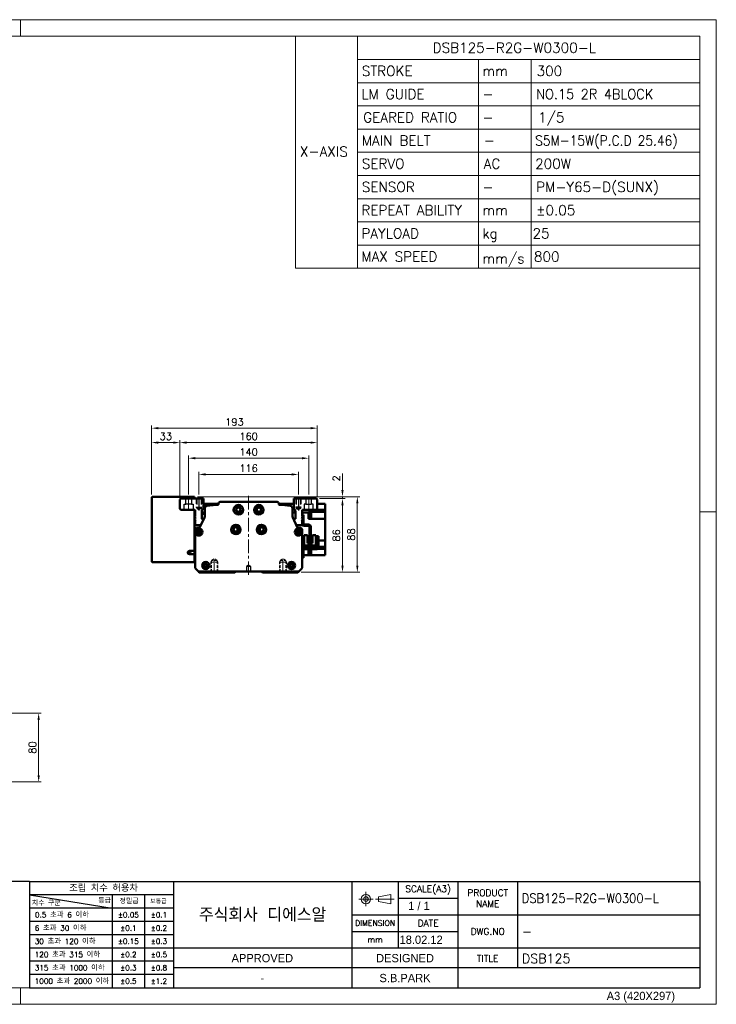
# Model space of a CAD drawing. Header units: millimetres. Extents: x 46891 to 50168, y 6223 to 9676.
# Tile 5 of 5: x 49356 to 50168, y 8529 to 9676. Entities that reach past the tile are written whole.
import ezdxf
from ezdxf.enums import TextEntityAlignment as Align

# ---------------------------------------------------------------- set-up
doc = ezdxf.new("R2010")
doc.units = ezdxf.units.MM
doc.header["$LTSCALE"] = 0.5
for name, pattern in [('CENTER', [50.8, 31.75, -6.35, 6.35, -6.35]), ('HIDDEN', [9.525, 6.35, -3.175]), ('HIDDENX2', [19.05, 12.7, -6.35])]:
    doc.linetypes.add(name, pattern=pattern)
doc.layers.get('0').update_dxf_attribs({"lineweight": 20})
for name, color, linetype, lineweight in [('1', 1, 'CENTER', 13), ('4', 4, 'Continuous', 13), ('외형선(ISO)', 7, 'Continuous', 50)]:
    doc.layers.add(name, color=color, linetype=linetype, lineweight=lineweight)
for name, color, linetype in [('2', 2, 'HIDDENX2'), ('3', 3, 'Continuous'), ('C', 1, 'CENTER')]:
    doc.layers.add(name, color=color, linetype=linetype)
doc.styles.add('ACISOGDT', font='amgdt.shx')
doc.styles.add('DSR TEXT', font='romans.shx', dxfattribs={"bigfont": 'whgtxt.shx'})
doc.styles.get("Standard").update_dxf_attribs({"font": 'romans.shx', "bigfont": 'whgtxt.shx'})
doc.dimstyles.new('DSR', dxfattribs={"dimscale": 2, "dimtxt": 3, "dimasz": 3, "dimexe": 0.5, "dimexo": 0.5, "dimgap": 0.5, "dimtad": 1, "dimdsep": 46, "dimtxsty": 'Standard', "dimcen": 2.5, "dimclrd": 4, "dimclre": 4, "dimclrt": 2, "dimadec": 0, "dimazin": 2, "dimtfac": 1, "dimtmove": 0, "dimatfit": 3, "dimfxl": 0, "dimlwd": -1, "dimlwe": -1, "dimarcsym": 0})

# ---------------------------------------------------------------- blocks, each defined once
blk = doc.blocks.new('A$C13F00394')
for p, q in [((109.11, 28.14), (105.34, 27.43)), ((105.34, 27.43), (105.34, 26.01)), ((109.11, 25.3), (109.11, 28.14)), ((-202.34, 25.67), (-191.42, 25.67)), ((-202.34, 25.3), (-191.42, 25.3)), ((105.34, 26.01), (109.11, 25.3))]:
    blk.add_line(p, q)
for radius in [1.42, 0.71]:
    blk.add_circle((101.56, 26.76), radius)
at = {"layer": '1'}
for p, q in [((103.69, 26.76), (99.44, 26.76)), ((101.56, 28.89), (101.56, 24.63)), ((104.41, 26.76), (110.04, 26.76))]:
    blk.add_line(p, q, dxfattribs=at)
at = {"layer": '3'}
for p, q in [((0, 32), (-207.68, 32)), ((0, 32), (202.32, 32)), ((0, 32), (0, 0)), ((43.43, 32), (43.43, 0)), ((97.32, 32), (97.32, 12)), ((111.32, 32), (111.32, 12)), ((129.32, 32), (129.32, 0)), ((147.32, 32), (147.32, 6)), ((202.32, 32), (202.32, 0)), ((0, 28), (25, 24)), ((43.43, 28), (0, 28)), ((25, 28), (25, 0)), ((34.7, 28), (34.7, 0)), ((111.32, 27), (129.32, 27)), ((43.43, 24), (0, 24)), ((97.32, 22), (202.32, 22)), ((43.43, 20), (0, 20)), ((43.43, 16), (0, 16)), ((97.32, 17), (129.32, 17)), ((0, 12), (129.32, 12)), ((97.32, 12), (97.32, 0)), ((129.32, 12), (202.32, 12)), ((43.43, 8), (0, 8)), ((97.32, 6), (43.43, 6)), ((129.32, 6), (97.32, 6)), ((202.32, 6), (129.32, 6)), ((43.43, 4), (0, 4)), ((0, 0), (202.32, 0))]:
    blk.add_line(p, q, dxfattribs=at)
at = {"color": 0, "style": 'DSR TEXT'}
for s, height, p in [('조립 치수 허용차', 2, (11.97, 29.02)), ('등급', 1.5, (20.77, 25.52)), ('정밀급', 1.5, (27.18, 25.37)), ('보통급', 1.3, (36.41, 25.38)), ('치수 구분', 1.5, (0.69, 24.78)), (' 0.5 초과 6 이하', 1.6, (0.56, 21.19)), (' 6 초과 30 이하', 1.6, (0.49, 17.19)), (' 30 초과 120 이하', 1.6, (0.49, 13.19)), (' 120 초과 315 이하', 1.6, (0.49, 9.19)), (' 315 초과 1000 이하', 1.6, (0.49, 5.19)), (' 1000 초과 2000 이하', 1.6, (0.49, 1.19))]:
    blk.add_text(s, height=height, dxfattribs=at).set_placement(p)
at = {"color": 7, "style": 'ACISOGDT'}
for s, p in [('APPROVED', (70.28, 8.93)), ('DESIGNED', (113.35, 8.93))]:
    blk.add_text(s, height=2.5, dxfattribs=at).set_placement(p, align=Align.MIDDLE_CENTER)
at = {"color": 7, "attachment_point": 5, "style": 'DSR TEXT'}
for s, insert, char_height in [('SCALE(A3)', (120.32, 29.5), 2), ('PRODUCT\\PNAME', (138.32, 27), 2), ('주식회사 디에스알', (70.37, 22), 4.2), ('DIMENSION', (104.32, 19.5), 1.7), ('DATE', (120.32, 19.5), 2), ('DWG.NO', (138.32, 17), 2), ('mm', (104.32, 14.5), 1.8), ('TITLE', (138.32, 8.83), 2)]:
    blk.add_mtext(s, dxfattribs=dict(at, insert=insert, char_height=char_height))
at = {"color": 0, "char_height": 1.6, "attachment_point": 5, "style": 'DSR TEXT'}
for s, insert in [('%%P0.05', (29.85, 22)), ('%%P0.1', (39.07, 22)), ('%%P0.1', (29.85, 18)), ('%%P0.2', (39.07, 18)), ('%%P0.15', (29.85, 14)), ('%%P0.3', (39.07, 14)), ('%%P0.2', (29.85, 10)), ('%%P0.5', (39.07, 10)), ('%%P0.3', (29.85, 6)), ('%%P0.8', (39.07, 6)), ('%%P0.5', (29.85, 2)), ('%%P1.2', (39.07, 2))]:
    blk.add_mtext(s, dxfattribs=dict(at, insert=insert))
at = {"layer": '4', "color": 0, "style": 'DSR TEXT'}
blk.add_text('NOTE', height=3, dxfattribs=at).set_placement((-202.39, 26.38))
blk = doc.blocks.new('A$C1C1952E1')
for p, q in [((293, 292), (293, 222)), ((311.67, 292), (311.67, 222)), ((311.67, 285), (415, 285)), ((348.18, 285), (348.18, 222)), ((364.13, 285), (364.13, 222)), ((311.67, 278), (415, 278)), ((311.67, 271), (415, 271)), ((311.67, 264), (415, 264)), ((311.67, 257), (415, 257)), ((311.67, 250), (415, 250)), ((311.67, 243), (415, 243)), ((311.67, 236), (415, 236)), ((311.67, 229), (415, 229)), ((293, 222), (415, 222))]:
    blk.add_line(p, q)
at = {"color": 1}
blk.add_lwpolyline([(0, 0), (420, 0), (420, 297), (0, 297)], close=True, dxfattribs=at)
at = {"color": 3}
blk.add_lwpolyline([(5, 5), (415, 5), (415, 292), (5, 292)], close=True, dxfattribs=at)
at = {"color": 7, "style": 'ACISOGDT'}
blk.add_text('A3 (420X297)', height=2.5, dxfattribs=at).set_placement((386.91, 1.28))
blk = doc.blocks.new('*D76')
at = {"color": 1, "linetype": 'ByBlock'}
for p, q in [((49565.2, 9122.8), (49565.2, 9149.1)), ((49673.4, 9146.1), (49573, 9146.1)), ((49681.2, 9122.8), (49681.2, 9149.1))]:
    blk.add_line(p, q, dxfattribs=at)
at = {"color": 1}
for points in [[(49573, 9147.4), (49573, 9144.8), (49565.2, 9146.1)], [(49673.4, 9147.4), (49673.4, 9144.8), (49681.2, 9146.1)]]:
    blk.add_solid(points, dxfattribs=at)
at = {"layer": 'Defpoints', "color": 0}
for p in [(49565.2, 9146.1), (49565.2, 9119.2), (49681.2, 9119.2)]:
    blk.add_point(p, dxfattribs=at)
at = {"color": 3, "insert": (49623.2, 9153.3), "char_height": 8.4, "attachment_point": 5, "style": 'DSR TEXT'}
blk.add_mtext('116', dxfattribs=at)
blk = doc.blocks.new('t8')
at = {"color": 2, "linetype": 'HIDDEN'}
for p, q in [((-4, 0), (-4, -12)), ((-3.4, -0.6), (-4, 0)), ((3.4, -0.6), (4, 0)), ((4, 0), (4, -12)), ((-3.4, -0.6), (3.4, -0.6)), ((-3.4, -0.6), (-3.4, -14)), ((3.4, -0.6), (3.4, -14)), ((-4, -12), (4, -12)), ((-4, -12), (-3.4, -13)), ((-3.4, -14), (3.4, -14)), ((-3.4, -14), (0, -16)), ((3.4, -14), (0, -16)), ((4, -12), (3.4, -13))]:
    blk.add_line(p, q, dxfattribs=at)
at = {"color": 1, "linetype": 'CENTER'}
blk.add_line((0, 1.4), (0, -17.1), dxfattribs=at)
blk = doc.blocks.new('A$C3CAC45BB')
blk.add_line((10.6, 20), (9, 20))
at = {"layer": '외형선(ISO)'}
for p, q in [((17.4, 50), (17.4, 38.6)), ((19, 50), (17.4, 50)), ((9, 20), (9, 36.5)), ((10.6, 36.5), (10.6, 20)), ((11.1, 38.6), (16.9, 38.6)), ((16.9, 37), (11.1, 37)), ((17.4, 38.6), (18.9, 38.6)), ((1.6, 25), (0, 25)), ((0, 22), (0, 25)), ((1.6, 25), (1.6, 22)), ((3.3, 26.5), (3.3, 14.1)), ((7, 26.5), (3.3, 26.5)), ((7, 17.1), (7, 26.5)), ((16.7, 26.5), (13, 26.5)), ((13, 26.5), (13, 17.1)), ((16.7, 14.1), (16.7, 26.5)), ((0, 22), (0, 12)), ((1.6, 12.1), (1.6, 22)), ((17, 11.6), (2.1, 11.6)), ((3.3, 11.6), (3.3, 14.1)), ((5.3, 14.1), (3.3, 14.1)), ((14.7, 14.1), (5.3, 14.1)), ((7, 18.1), (13, 18.1)), ((13, 17.8), (7, 17.8)), ((7, 17.1), (13, 17.1)), ((16.7, 14.1), (14.7, 14.1)), ((16.7, 14.1), (16.7, 11.6)), ((2, 10), (16.9, 10)), ((17.4, 9.5), (17.4, 3)), ((17.4, 0), (17.4, 3)), ((17.4, 0), (19, 0))]:
    blk.add_line(p, q, dxfattribs=at)
for centre, radius, start, end in [((11.1, 36.5), 2.1, 90, 180), ((11.1, 36.5), 0.5, 90, 180), ((16.9, 39.1), 0.5, 270, 0), ((16.9, 39.1), 2.1, 270, 346.2259), ((16.9, 39.1), 2.1, 346.2259, 0), ((2, 12), 2, 179.9999, 269.9999), ((2.1, 12.1), 0.5, 179.9999, 269.9999), ((17, 9.6), 2, 0.2454, 89.9999), ((16.9, 9.5), 0.5, 359.9999, 89.9999)]:
    blk.add_arc(centre, radius, start, end, dxfattribs=at)
blk = doc.blocks.new('*D79')
at = {"color": 1, "linetype": 'ByBlock'}
for p, q in [((49553.2, 9122.7), (49553.2, 9168)), ((49685.4, 9165), (49561, 9165)), ((49693.2, 9122.7), (49693.2, 9168))]:
    blk.add_line(p, q, dxfattribs=at)
at = {"color": 1}
for points in [[(49561, 9166.3), (49561, 9163.7), (49553.2, 9165)], [(49685.4, 9166.3), (49685.4, 9163.7), (49693.2, 9165)]]:
    blk.add_solid(points, dxfattribs=at)
at = {"layer": 'Defpoints', "color": 0}
for p in [(49553.2, 9165), (49553.2, 9119.1), (49693.2, 9119.1)]:
    blk.add_point(p, dxfattribs=at)
at = {"color": 3, "insert": (49623.2, 9172.2), "char_height": 8.4, "attachment_point": 5, "style": 'DSR TEXT'}
blk.add_mtext('140', dxfattribs=at)
blk = doc.blocks.new('*D78')
at = {"color": 1, "linetype": 'ByBlock'}
for p, q in [((49543.2, 9120.7), (49543.2, 9186.2)), ((49703.2, 9120.7), (49703.2, 9186.2)), ((49695.4, 9183.2), (49551, 9183.2))]:
    blk.add_line(p, q, dxfattribs=at)
at = {"color": 1}
for points in [[(49551, 9184.5), (49551, 9181.9), (49543.2, 9183.2)], [(49695.4, 9184.5), (49695.4, 9181.9), (49703.2, 9183.2)]]:
    blk.add_solid(points, dxfattribs=at)
at = {"layer": 'Defpoints', "color": 0}
for p in [(49543.2, 9183.2), (49543.2, 9117.1), (49703.2, 9117.1)]:
    blk.add_point(p, dxfattribs=at)
at = {"color": 3, "insert": (49623.2, 9190.4), "char_height": 8.4, "attachment_point": 5, "style": 'DSR TEXT'}
blk.add_mtext('160', dxfattribs=at)
blk = doc.blocks.new('*D80')
at = {"color": 1, "linetype": 'ByBlock'}
for p, q in [((49510.2, 9122.7), (49510.2, 9186.2)), ((49543.2, 9120.7), (49543.2, 9186.2)), ((49535.4, 9183.2), (49518, 9183.2))]:
    blk.add_line(p, q, dxfattribs=at)
at = {"color": 1}
for points in [[(49518, 9184.5), (49518, 9181.9), (49510.2, 9183.2)], [(49535.4, 9184.5), (49535.4, 9181.9), (49543.2, 9183.2)]]:
    blk.add_solid(points, dxfattribs=at)
at = {"layer": 'Defpoints', "color": 0}
for p in [(49510.2, 9183.2), (49510.2, 9119.1), (49543.2, 9117.1)]:
    blk.add_point(p, dxfattribs=at)
at = {"color": 3, "insert": (49526.7, 9190.4), "char_height": 8.4, "attachment_point": 5, "style": 'DSR TEXT'}
blk.add_mtext('33', dxfattribs=at)
blk = doc.blocks.new('*D81')
at = {"color": 1, "linetype": 'ByBlock'}
for p, q in [((49510.2, 9122.7), (49510.2, 9203)), ((49518, 9200), (49695.4, 9200)), ((49703.2, 9120.7), (49703.2, 9203))]:
    blk.add_line(p, q, dxfattribs=at)
at = {"color": 1}
for points in [[(49518, 9201.3), (49518, 9198.7), (49510.2, 9200)], [(49695.4, 9201.3), (49695.4, 9198.7), (49703.2, 9200)]]:
    blk.add_solid(points, dxfattribs=at)
at = {"layer": 'Defpoints', "color": 0}
for p in [(49703.2, 9200), (49510.2, 9119.1), (49703.2, 9117.1)]:
    blk.add_point(p, dxfattribs=at)
at = {"color": 3, "insert": (49606.7, 9207.2), "char_height": 8.4, "attachment_point": 5, "style": 'DSR TEXT'}
blk.add_mtext('193', dxfattribs=at)
blk = doc.blocks.new('*D82')
at = {"color": 1, "linetype": 'ByBlock'}
for p, q in [((49705.8, 9118.1), (49735.6, 9118.1)), ((49732.6, 9110.3), (49732.6, 9039.9)), ((49684.3, 9032.1), (49735.6, 9032.1))]:
    blk.add_line(p, q, dxfattribs=at)
at = {"color": 1}
for points in [[(49731.3, 9110.3), (49733.9, 9110.3), (49732.6, 9118.1)], [(49731.3, 9039.9), (49733.9, 9039.9), (49732.6, 9032.1)]]:
    blk.add_solid(points, dxfattribs=at)
at = {"layer": 'Defpoints', "color": 0}
for p in [(49702.2, 9118.1), (49680.7, 9032.1), (49732.6, 9032.1)]:
    blk.add_point(p, dxfattribs=at)
at = {"color": 3, "insert": (49725.4, 9075.1), "char_height": 8.4, "attachment_point": 5, "rotation": 90, "style": 'DSR TEXT'}
blk.add_mtext('86', dxfattribs=at)
blk = doc.blocks.new('*D88')
at = {"color": 1, "linetype": 'ByBlock'}
for p, q in [((49732.6, 9127.9), (49732.6, 9147.3)), ((49563.8, 9120.1), (49735.6, 9120.1)), ((49705.8, 9118.1), (49735.6, 9118.1)), ((49732.6, 9118.1), (49732.6, 9120.1)), ((49732.6, 9110.3), (49732.6, 9102.5))]:
    blk.add_line(p, q, dxfattribs=at)
at = {"color": 1}
for points in [[(49731.3, 9127.9), (49733.9, 9127.9), (49732.6, 9120.1)], [(49731.3, 9110.3), (49733.9, 9110.3), (49732.6, 9118.1)]]:
    blk.add_solid(points, dxfattribs=at)
at = {"layer": 'Defpoints', "color": 0}
for p in [(49560.2, 9120.1), (49702.2, 9118.1), (49732.6, 9120.1)]:
    blk.add_point(p, dxfattribs=at)
at = {"color": 3, "insert": (49725.4, 9141.5), "char_height": 8.4, "attachment_point": 5, "rotation": 90, "style": 'DSR TEXT'}
blk.add_mtext('2', dxfattribs=at)
blk = doc.blocks.new('*D89')
at = {"color": 1, "linetype": 'ByBlock'}
for p, q in [((49563.8, 9120.1), (49752.9, 9120.1)), ((49749.9, 9112.3), (49749.9, 9039.9)), ((49684.3, 9032.1), (49752.9, 9032.1))]:
    blk.add_line(p, q, dxfattribs=at)
at = {"color": 1}
for points in [[(49748.6, 9112.3), (49751.2, 9112.3), (49749.9, 9120.1)], [(49748.6, 9039.9), (49751.2, 9039.9), (49749.9, 9032.1)]]:
    blk.add_solid(points, dxfattribs=at)
at = {"layer": 'Defpoints', "color": 0}
for p in [(49560.2, 9120.1), (49680.7, 9032.1), (49749.9, 9032.1)]:
    blk.add_point(p, dxfattribs=at)
at = {"color": 3, "insert": (49742.7, 9076.1), "char_height": 8.4, "attachment_point": 5, "rotation": 90, "style": 'DSR TEXT'}
blk.add_mtext('88', dxfattribs=at)
blk = doc.blocks.new('*D94')
at = {"color": 1, "linetype": 'ByBlock'}
for p, q in [((49294.9, 8868), (49381.5, 8868)), ((49378.5, 8795.8), (49378.5, 8860.2)), ((49294.9, 8788), (49381.5, 8788))]:
    blk.add_line(p, q, dxfattribs=at)
at = {"color": 1}
for points in [[(49377.2, 8860.2), (49379.8, 8860.2), (49378.5, 8868)], [(49377.2, 8795.8), (49379.8, 8795.8), (49378.5, 8788)]]:
    blk.add_solid(points, dxfattribs=at)
at = {"layer": 'Defpoints', "color": 0}
for p in [(49291.3, 8868), (49378.5, 8868), (49291.3, 8788)]:
    blk.add_point(p, dxfattribs=at)
at = {"color": 3, "insert": (49371.3, 8828), "char_height": 8.4, "attachment_point": 5, "rotation": 90, "style": 'DSR TEXT'}
blk.add_mtext('80', dxfattribs=at)

msp = doc.modelspace()

# ---------------------------------------------------------------- linework, layer by layer
at = {"color": 1}
for p, q in [((49357.48132, 9675.71252), (49357.48132, 9656.40752)), ((50168.29132, 9102.35402), (50148.98632, 9102.35402)), ((49357.48132, 8548.30052), (49357.48132, 8528.99552))]:
    msp.add_line(p, q, dxfattribs=at)
at = {"layer": '1'}
for p, q in [((49553.22376, 9119.05808), (49553.22376, 9104.05808)), ((49623.22376, 9121.05808), (49623.22376, 9028.05808)), ((49693.22376, 9119.05808), (49693.22376, 9104.05808))]:
    msp.add_line(p, q, dxfattribs=at)
at = {"layer": '2'}
for p, q in [((49549.92376, 9111.55808), (49549.92376, 9118.05808)), ((49556.52376, 9118.05808), (49556.52376, 9111.55808)), ((49562.22376, 9118.05808), (49562.22376, 9108.05808)), ((49562.72376, 9117.55808), (49562.22376, 9118.05808)), ((49562.72376, 9117.55808), (49562.72376, 9106.55808)), ((49562.72376, 9117.55808), (49567.72376, 9117.55808)), ((49567.72376, 9117.55808), (49568.22376, 9118.05808)), ((49567.72376, 9117.55808), (49567.72376, 9106.55808)), ((49568.22376, 9118.05808), (49568.22376, 9108.05808)), ((49678.22376, 9118.05808), (49678.22376, 9108.05808)), ((49678.72376, 9117.55808), (49678.22376, 9118.05808)), ((49678.72376, 9117.55808), (49678.72376, 9106.55808)), ((49683.72376, 9117.55808), (49678.72376, 9117.55808)), ((49683.72376, 9117.55808), (49684.22376, 9118.05808)), ((49683.72376, 9117.55808), (49683.72376, 9106.55808)), ((49684.22376, 9118.05808), (49684.22376, 9108.05808)), ((49689.92376, 9118.05808), (49689.92376, 9111.55808)), ((49696.52376, 9111.55808), (49696.52376, 9118.05808)), ((49547.97376, 9105.05808), (49547.97376, 9111.55808)), ((49547.97376, 9111.55808), (49549.92376, 9111.55808)), ((49556.52376, 9111.55808), (49549.92376, 9111.55808)), ((49556.52376, 9111.55808), (49558.47376, 9111.55808)), ((49558.47376, 9111.55808), (49558.47376, 9105.05808)), ((49562.22376, 9108.05808), (49568.22376, 9108.05808)), ((49562.22376, 9108.05808), (49562.72376, 9107.19206)), ((49562.72376, 9106.55808), (49565.22376, 9105.11471)), ((49562.72376, 9106.55808), (49567.72376, 9106.55808)), ((49567.72376, 9106.55808), (49565.22376, 9105.11471)), ((49568.22376, 9108.05808), (49567.72376, 9107.19206)), ((49684.22376, 9108.05808), (49678.22376, 9108.05808)), ((49678.22376, 9108.05808), (49678.72376, 9107.19206)), ((49683.72376, 9106.55808), (49678.72376, 9106.55808)), ((49678.72376, 9106.55808), (49681.22376, 9105.11471)), ((49683.72376, 9106.55808), (49681.22376, 9105.11471)), ((49684.22376, 9108.05808), (49683.72376, 9107.19206)), ((49689.92376, 9111.55808), (49687.97376, 9111.55808)), ((49687.97376, 9111.55808), (49687.97376, 9105.05808)), ((49689.92376, 9111.55808), (49696.52376, 9111.55808)), ((49698.47376, 9111.55808), (49696.52376, 9111.55808)), ((49698.47376, 9105.05808), (49698.47376, 9111.55808)), ((49623.22376, 9040.56023), (49620.72376, 9039.05808)), ((49620.72376, 9039.05808), (49620.72376, 9033.05808)), ((49625.72376, 9039.05808), (49620.72376, 9039.05808)), ((49625.72376, 9039.05808), (49623.22376, 9040.56023)), ((49625.72376, 9033.05808), (49625.72376, 9039.05808)), ((49620.72376, 9033.05808), (49625.72376, 9033.05808))]:
    msp.add_line(p, q, dxfattribs=at)
at = {"layer": '3'}
for p in [(50148.98632, 8671.85252), (49367.8386, 8548.30052)]:
    msp.add_line(p, (50148.98632, 8548.30052), dxfattribs=at)
at = {"layer": 'C'}
for p, q in [((49565.22376, 9119.20941), (49565.22376, 9104.22983)), ((49681.22376, 9119.20941), (49681.22376, 9104.22983))]:
    msp.add_line(p, q, dxfattribs=at)
at = {"layer": '외형선(ISO)'}
for p, q in [((49510.22375, 9045.05808), (49510.22375, 9119.05808)), ((49511.22375, 9120.05808), (49560.22375, 9120.05808)), ((49543.22376, 9117.05808), (49544.22376, 9118.05808)), ((49543.22376, 9106.05808), (49543.22376, 9117.05808)), ((49544.22376, 9118.05808), (49570.72376, 9118.05808)), ((49560.22375, 9119.05808), (49560.22375, 9120.05808)), ((49560.22375, 9118.05808), (49560.22375, 9119.05808)), ((49570.72376, 9118.05808), (49570.72376, 9106.5869)), ((49675.72376, 9106.5869), (49675.72376, 9118.05808)), ((49675.72376, 9118.05808), (49702.22376, 9118.05808)), ((49702.22376, 9118.05808), (49703.22376, 9117.05808)), ((49703.22376, 9117.05808), (49703.22376, 9106.05808)), ((49544.22376, 9105.05808), (49543.22376, 9106.05808)), ((49559.72376, 9105.05808), (49544.22376, 9105.05808)), ((49587.99635, 9112.05808), (49570.72376, 9112.05808)), ((49570.72376, 9110.34567), (49582.00231, 9110.34567)), ((49572.22375, 9098.15626), (49572.22375, 9106.72057)), ((49587.99635, 9111.27356), (49587.99635, 9112.05808)), ((49589.99635, 9114.05808), (49656.45116, 9114.05808)), ((49658.45116, 9112.05808), (49658.45116, 9111.27356)), ((49658.45116, 9112.05808), (49675.72376, 9112.05808)), ((49674.22375, 9106.72057), (49674.22375, 9098.15626)), ((49702.22376, 9105.05808), (49686.72376, 9105.05808)), ((49703.22376, 9106.05808), (49702.22376, 9105.05808)), ((49702.22376, 9105.05808), (49712.32375, 9105.05808)), ((49703.22376, 9112.05808), (49712.32375, 9112.05808)), ((49712.32375, 9108.55808), (49712.32375, 9112.05808)), ((49712.32375, 9108.55808), (49712.32375, 9105.05808)), ((49712.32375, 9105.05808), (49712.32375, 9102.56616)), ((49560.22375, 9057.05808), (49560.22375, 9104.92411)), ((49560.72376, 9103.05808), (49560.22375, 9103.05808)), ((49560.72376, 9097.55808), (49560.72376, 9104.05808)), ((49561.22376, 9097.05808), (49560.72376, 9097.55808)), ((49560.72376, 9096.55808), (49561.22376, 9097.05808)), ((49560.72376, 9095.55808), (49560.72376, 9096.55808)), ((49561.22376, 9095.05808), (49560.72376, 9095.55808)), ((49560.72376, 9094.55808), (49561.22376, 9095.05808)), ((49560.72376, 9093.55808), (49560.72376, 9094.55808)), ((49561.22376, 9093.05808), (49560.72376, 9093.55808)), ((49566.49188, 9084.63902), (49571.76355, 9096.06097)), ((49568.72376, 9102.5869), (49568.72376, 9094.55808)), ((49568.72376, 9101.80808), (49572.22375, 9101.80808)), ((49568.72376, 9100.05808), (49572.22375, 9100.05808)), ((49569.22376, 9094.05808), (49570.83914, 9094.05808)), ((49674.22375, 9101.61745), (49677.72376, 9101.61745)), ((49674.68396, 9096.06097), (49679.95563, 9084.63902)), ((49675.60837, 9094.05808), (49677.22376, 9094.05808)), ((49677.72376, 9094.55808), (49677.72376, 9102.5869)), ((49685.72376, 9097.55808), (49685.22376, 9097.05808)), ((49685.22376, 9097.05808), (49685.72376, 9096.55808)), ((49685.72376, 9095.55808), (49685.22376, 9095.05808)), ((49685.22376, 9095.05808), (49685.72376, 9094.55808)), ((49685.72376, 9093.55808), (49685.22376, 9093.05808)), ((49685.72376, 9104.05808), (49685.72376, 9097.55808)), ((49685.72376, 9101.61745), (49692.82375, 9101.61745)), ((49685.72376, 9096.55808), (49685.72376, 9095.55808)), ((49685.72376, 9094.55808), (49685.72376, 9093.55808)), ((49692.82375, 9102.56616), (49712.32375, 9102.56616)), ((49692.82375, 9102.56616), (49692.82375, 9102.01676)), ((49692.82375, 9101.61745), (49692.82375, 9102.01676)), ((49692.82375, 9094.55808), (49692.82375, 9101.61745)), ((49692.82375, 9101.35404), (49693.32375, 9101.35404)), ((49692.82375, 9095.35404), (49693.32375, 9095.35404)), ((49692.82375, 9094.55808), (49712.32375, 9094.55808)), ((49693.32375, 9095.35404), (49693.32375, 9101.35404)), ((49693.32375, 9101.30404), (49694.02375, 9101.30404)), ((49693.32375, 9095.40404), (49694.02375, 9095.40404)), ((49694.02375, 9095.40404), (49694.02375, 9101.30404)), ((49694.02375, 9101.15404), (49696.02375, 9101.15404)), ((49694.02375, 9095.55404), (49696.02375, 9095.55404)), ((49696.02375, 9095.55404), (49696.02375, 9101.15404)), ((49712.32375, 9098.05808), (49712.32375, 9102.56616)), ((49712.32375, 9098.05808), (49712.32375, 9094.55808)), ((49712.32375, 9069.25808), (49712.32375, 9094.55808)), ((49560.72376, 9092.55808), (49561.22376, 9093.05808)), ((49560.72376, 9088.05808), (49560.72376, 9092.55808)), ((49566.22376, 9087.05808), (49561.72376, 9087.05808)), ((49563.72375, 9084.05808), (49565.58392, 9084.05808)), ((49610.22375, 9083.48784), (49610.22375, 9080.62832)), ((49636.22375, 9083.48784), (49636.22375, 9080.62832)), ((49684.72376, 9087.05808), (49680.22376, 9087.05808)), ((49680.86359, 9084.05808), (49682.72375, 9084.05808)), ((49685.22376, 9093.05808), (49685.72376, 9092.55808)), ((49685.72376, 9092.55808), (49685.72376, 9088.05808)), ((49560.72375, 9038.30072), (49560.72375, 9081.05808)), ((49685.72375, 9081.05808), (49685.72375, 9038.30072)), ((49685.72375, 9062.49871), (49688.02375, 9062.49871)), ((49694.12376, 9069.25808), (49691.72374, 9069.25808)), ((49692.82375, 9069.25808), (49692.82375, 9067.15822)), ((49697.72374, 9069.25808), (49695.72376, 9069.25808)), ((49703.12372, 9069.25808), (49701.42374, 9069.25808)), ((49701.42375, 9061.77946), (49703.12373, 9061.77946)), ((49704.04644, 9059.55808), (49712.32375, 9059.55808)), ((49712.32375, 9069.25808), (49704.72372, 9069.25808)), ((49704.72373, 9061.77946), (49712.32375, 9061.77946)), ((49712.32375, 9069.25808), (49712.32375, 9065.75808)), ((49712.32375, 9061.77946), (49712.32375, 9065.75808)), ((49712.32375, 9061.77946), (49712.32375, 9059.55808)), ((49712.32375, 9059.55808), (49712.32375, 9056.05808)), ((49560.22375, 9057.05808), (49554.22375, 9057.05808)), ((49554.22375, 9053.05808), (49560.22375, 9053.05808)), ((49560.22375, 9053.05808), (49560.22375, 9057.05808)), ((49560.22375, 9056.05808), (49560.72375, 9056.05808)), ((49560.22375, 9055.60057), (49560.72375, 9055.60057)), ((49560.22375, 9045.05808), (49560.22375, 9053.05808)), ((49560.22375, 9052.05808), (49560.72375, 9052.05808)), ((49685.72375, 9052.05808), (49692.82375, 9052.05808)), ((49688.32375, 9052.05808), (49688.32375, 9052.02316)), ((49688.32375, 9052.02316), (49689.02375, 9052.02316)), ((49689.02375, 9052.02316), (49689.02375, 9052.05808)), ((49692.82375, 9059.05822), (49692.82375, 9057.61806)), ((49692.82375, 9058.56937), (49693.32375, 9058.56937)), ((49692.82375, 9052.05808), (49692.82375, 9057.61806)), ((49692.82375, 9052.56937), (49693.32375, 9052.56937)), ((49692.82375, 9052.05808), (49712.32375, 9052.05808)), ((49693.32375, 9052.56937), (49693.32375, 9058.56937)), ((49693.32375, 9058.51937), (49694.02375, 9058.51937)), ((49693.32375, 9052.61937), (49694.02375, 9052.61937)), ((49694.02375, 9052.61937), (49694.02375, 9058.51937)), ((49694.02375, 9058.36937), (49696.02375, 9058.36937)), ((49694.02375, 9052.76937), (49696.02375, 9052.76937)), ((49696.02375, 9052.76937), (49696.02375, 9058.36937)), ((49712.32375, 9052.05808), (49712.32375, 9056.05808)), ((49560.22375, 9044.05808), (49511.22375, 9044.05808)), ((49560.22375, 9044.05808), (49560.22375, 9045.05808)), ((49564.72375, 9033.05808), (49561.60243, 9036.1794)), ((49684.84507, 9036.1794), (49681.72375, 9033.05808)), ((49565.72375, 9032.05808), (49564.72375, 9033.05808)), ((49681.72375, 9033.05808), (49564.72375, 9033.05808)), ((49607.22375, 9032.05808), (49565.72375, 9032.05808)), ((49608.07731, 9032.91163), (49607.22375, 9032.05808)), ((49639.22375, 9032.05808), (49638.3702, 9032.91163)), ((49680.72375, 9032.05808), (49639.22375, 9032.05808)), ((49681.72375, 9033.05808), (49680.72375, 9032.05808))]:
    msp.add_line(p, q, dxfattribs=at)
for centre, radius in [((49611.22375, 9105.05808), 5.5), ((49611.22375, 9105.05808), 3.3), ((49611.22375, 9105.05808), 2.4585), ((49635.22375, 9105.05808), 5.5), ((49635.22375, 9105.05808), 3.3), ((49635.22375, 9105.05808), 2.4585), ((49565.22375, 9079.05808), 4.25), ((49608.22376, 9082.05808), 5.5), ((49608.22376, 9082.05808), 3.3), ((49608.22375, 9082.05808), 2.4585), ((49638.22376, 9082.05808), 5.5), ((49638.22376, 9082.05808), 3.3), ((49638.22375, 9082.05808), 2.4585), ((49681.22375, 9079.05808), 4.25), ((49565.22375, 9079.05808), 2.25), ((49681.22375, 9079.05808), 2.25), ((49554.22375, 9055.05808), 1.2295), ((49573.22375, 9040.05808), 4.25), ((49573.22375, 9040.05808), 2.25), ((49673.22375, 9040.05808), 4.25), ((49673.22375, 9040.05808), 2.25)]:
    msp.add_circle(centre, radius, dxfattribs=at)
for centre, radius, start, end in [((49511.22375, 9119.05808), 1, 90, 180), ((49559.72376, 9104.05808), 1, 0, 90), ((49573.72376, 9102.5869), 5, 126.86989765, 180), ((49575.22375, 9106.72057), 3, 95.57599889, 180), ((49623.22375, 8615.05808), 497, 94.11817749, 95.57599889), ((49587.49635, 9111.27356), 0.5, 274.11817763, 0), ((49589.99635, 9112.05808), 2, 90.00000001, 180), ((49656.45116, 9112.05808), 2, 0, 90.00000001), ((49658.95116, 9111.27356), 0.5, 180, 265.88182253), ((49623.22375, 8615.05808), 497, 84.42400113, 85.88182253), ((49671.22375, 9106.72057), 3, 0, 84.42400114), ((49672.72376, 9102.5869), 5, 0, 53.13010235), ((49686.72376, 9104.05808), 1, 90, 180), ((49569.22376, 9094.55808), 0.5, 180, 270), ((49567.22375, 9098.15626), 5, 335.22485944, 0), ((49679.22375, 9098.15626), 5, 180, 204.77514058), ((49677.22376, 9094.55808), 0.5, 270, 0), ((49563.72375, 9081.05808), 3, 90.00000001, 180), ((49561.72376, 9088.05808), 1, 180, 270), ((49565.58392, 9085.05808), 1, 270.00000001, 335.22485944), ((49566.22376, 9084.05808), 3, 65.22491108, 90), ((49680.22376, 9084.05808), 3, 90, 114.775192), ((49680.86359, 9085.05808), 1, 204.77514058, 270.00000001), ((49682.72375, 9081.05808), 3, 0, 90.00000001), ((49684.72376, 9088.05808), 1, 270, 0), ((49565.22375, 9079.05808), 1.621, 36.950847, 323.04915397), ((49565.22375, 9079.05808), 1.5, 48.18968484, 311.8103164), ((49566.62375, 9080.62333), 0.6, 259.96251962, 324.85511582), ((49565.22375, 9079.05808), 1.621, 323.04915084, 36.95084491), ((49566.62375, 9077.49283), 0.6, 35.14488278, 100.03748085), ((49679.82375, 9080.62333), 0.6, 215.14488717, 280.03748127), ((49679.82375, 9077.49283), 0.6, 79.96251962, 144.85511372), ((49681.22375, 9079.05808), 1.621, 216.950847, 143.04915388), ((49681.22375, 9079.05808), 1.5, 228.18968484, 131.8103164), ((49554.22375, 9055.05808), 2, 90, 270), ((49511.22375, 9045.05808), 1, 180, 270), ((49563.72375, 9038.30072), 3, 180, 225.00000001), ((49573.22375, 9040.05808), 1.621, 129.96149723, 50.03850277), ((49573.22375, 9040.05808), 1.6, 134.4153086, 45.5846914), ((49571.75406, 9041.55808), 0.5, 328.99692459, 55.46536904), ((49574.69345, 9041.55808), 0.5, 124.5346268, 211.00307541), ((49673.22375, 9040.05808), 1.621, 129.96149723, 50.03850277), ((49673.22375, 9040.05808), 1.6, 134.4153086, 45.5846914), ((49671.75406, 9041.55808), 0.5, 328.99692458, 55.46537103), ((49674.69345, 9041.55808), 0.5, 124.53462481, 211.00307541), ((49682.72375, 9038.30072), 3, 315.00000001, 0), ((49608.43086, 9032.55808), 0.5, 90, 135), ((49638.01665, 9032.55808), 0.5, 45, 90)]:
    msp.add_arc(centre, radius, start, end, dxfattribs=at)
for points, knots in [([(49566.51918, 9080.03251), (49566.47354, 9080.04059), (49566.42556, 9080.05476), (49566.32259, 9080.10067), (49566.26857, 9080.13603), (49566.22375, 9080.17611)], [0.047260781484, 0.047260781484, 0.047260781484, 0.047260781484, 0.061885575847, 0.061885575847, 0.079922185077, 0.079922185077, 0.079922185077, 0.079922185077]), ([(49566.22375, 9077.94005), (49566.26857, 9077.98013), (49566.32259, 9078.01549), (49566.42556, 9078.0614), (49566.47354, 9078.07557), (49566.51918, 9078.08365)], [0.079922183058, 0.079922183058, 0.079922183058, 0.079922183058, 0.097958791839, 0.097958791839, 0.11258358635, 0.11258358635, 0.11258358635, 0.11258358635]), ([(49680.22375, 9080.17611), (49680.17894, 9080.13603), (49680.12492, 9080.10067), (49680.02195, 9080.05476), (49679.97397, 9080.04059), (49679.92833, 9080.03251)], [0.079922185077, 0.079922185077, 0.079922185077, 0.079922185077, 0.097958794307, 0.097958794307, 0.112583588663, 0.112583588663, 0.112583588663, 0.112583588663]), ([(49679.92833, 9078.08365), (49679.97397, 9078.07557), (49680.02195, 9078.0614), (49680.12492, 9078.01549), (49680.17894, 9077.98013), (49680.22375, 9077.94005)], [0.047260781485, 0.047260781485, 0.047260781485, 0.047260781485, 0.061885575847, 0.061885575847, 0.079922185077, 0.079922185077, 0.079922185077, 0.079922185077])]:
    msp.add_open_spline(points, degree=3, knots=knots, dxfattribs=at)
for points in [[(49572.18263, 9041.30054), (49572.16054, 9041.26378), (49572.1334, 9041.22975), (49572.10399, 9041.20094)], [(49574.34352, 9041.20094), (49574.31411, 9041.22975), (49574.28697, 9041.26378), (49574.26488, 9041.30054)], [(49672.18263, 9041.30054), (49672.16054, 9041.26378), (49672.1334, 9041.22975), (49672.10399, 9041.20094)], [(49674.34352, 9041.20094), (49674.31411, 9041.22975), (49674.28697, 9041.26378), (49674.26488, 9041.30054)]]:
    msp.add_open_spline(points, degree=3, dxfattribs=at)

# ---------------------------------------------------------------- block references
at = {"xscale": 3.861000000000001, "yscale": 3.861000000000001, "zscale": 3.861000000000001}
for name, p in [('A$C1C1952E1', (48546.67132, 8528.99552)), ('A$C13F00394', (49367.83861, 8548.30052))]:
    msp.add_blockref(name, p, dxfattribs=at)
at = {"xscale": -1}
msp.add_blockref('A$C3CAC45BB', (49704.72374, 9049.0582), dxfattribs=at)
at = {"rotation": 180}
msp.add_blockref('t8', (49583.22376, 9032.05808), dxfattribs=at)
at = {"xscale": -1, "rotation": 180}
msp.add_blockref('t8', (49663.22376, 9032.05808), dxfattribs=at)

# ---------------------------------------------------------------- texts
at = {"color": 3, "style": 'DSR TEXT'}
for s, p in [('DSB125-R2G-W0300-L', (49837.67796, 9637.25403)), ('STROKE', (49755.13496, 9610.22703)), ('LM GUIDE', (49754.58241, 9583.20003)), ('MAIN BELT', (49755.13496, 9529.14603)), ('X-AXIS', (49683.14784, 9516.30711)), ('SERVO', (49755.13496, 9502.11903)), ('SENSOR', (49755.13496, 9475.09203)), ('REPEAT ABILITY', (49754.58241, 9448.06503)), ('PAYLOAD', (49754.58241, 9421.03803)), ('MAX SPEED', (49754.58241, 9394.01103))]:
    msp.add_text(s, height=11.603592, dxfattribs=at).set_placement(p)
at = {"color": 7, "style": 'DSR TEXT'}
for s, height, p in [('300', 11.603592, (49958.80518, 9610.22703)), ('mm', 11.603592, (49895.55702, 9610.22703)), ('-', 11.60359, (49895.55702, 9583.20003)), ('-', 11.60359, (49895.55702, 9556.17303)), ('-', 11.60359, (49897.21468, 9529.14603)), ('AC', 11.603592, (49897.21468, 9502.11903)), ('200W', 11.603592, (49957.14752, 9502.11903)), ('PM-Y65-D(SUNX)', 11.603592, (49958.25263, 9475.09203)), ('-', 11.60359, (49895.55702, 9475.09203)), ('±0.05', 11.603592, (49958.25263, 9448.06503)), ('mm', 11.603592, (49895.55702, 9448.06503)), ('kg', 11.603592, (49895.55702, 9421.03803)), ('25', 11.603592, (49954.07197, 9421.03803)), ('mm/s', 11.603592, (49895.55702, 9391.80083)), ('800', 11.603592, (49955.72962, 9394.01103))]:
    msp.add_text(s, height=height, dxfattribs=at).set_placement(p)
for s, width, p in [('NO.15 2R 4BLOCK', 0.95, (49958.25263, 9583.20003)), ('S5M-15W(P.C.D 25.46)', 0.9, (49957.14752, 9529.14603))]:
    msp.add_text(s, height=11.603592, dxfattribs=dict(at, width=width)).set_placement(p)
at = {"color": 2, "style": 'DSR TEXT', "width": 0.9}
msp.add_text('DSB125-R2G-W0300-L', height=10.8108, dxfattribs=at).set_placement((49941.6914, 8647.07129))
at = {"color": 2}
for s, height, style, p in [('1 / 1', 9.6525, 'ACISOGDT', (49809.17235, 8638.75823)), ('-', 10.8108, 'DSR TEXT', (49941.6914, 8608.46129)), ('18.02.12', 9.6525, 'ACISOGDT', (49799.14135, 8599.36043)), ('DSB125', 10.8108, 'DSR TEXT', (49941.6914, 8576.89885))]:
    msp.add_text(s, height=height, dxfattribs=dict(at, style=style)).set_placement(p)
at = {"color": 2, "style": 'ACISOGDT'}
for s, p in [('-', (49639.20105, 8559.5947)), ('S.B.PARK', (49805.46852, 8559.5947))]:
    msp.add_text(s, height=9.6525, dxfattribs=at).set_placement(p, align=Align.MIDDLE_CENTER)
at = {"color": 3, "insert": (49756.79262, 9567.77663), "char_height": 11.603592, "attachment_point": 1, "style": 'DSR TEXT'}
msp.add_mtext('GEARED RATIO', dxfattribs=at)
at = {"color": 7, "insert": (49960.46283, 9567.77663), "char_height": 11.603592, "attachment_point": 1, "style": 'DSR TEXT'}
msp.add_mtext('1/5', dxfattribs=at)

# ---------------------------------------------------------------- dimensions: what is measured, and where the dimension line sits
for base, p1, p2, angle, picture, middle in [((49703.22376, 9200.0063), (49510.22375, 9119.05808), (49703.22376, 9117.05808), 180, '*D81', (49606.72376, 9207.2063)), ((49510.22375, 9183.2373), (49543.22376, 9117.05808), (49510.22375, 9119.05808), 180, '*D80', (49526.72376, 9190.4373)), ((49543.22376, 9183.2373), (49703.22376, 9117.05808), (49543.22376, 9117.05808), 180, '*D78', (49623.22376, 9190.4373)), ((49553.22376, 9165.00367), (49693.22376, 9119.05808), (49553.22376, 9119.05808), 180, '*D79', (49623.22376, 9172.20367)), ((49565.22376, 9146.05993), (49681.22376, 9119.20941), (49565.22376, 9119.20941), 180, '*D76', (49623.22376, 9153.25993)), ((49749.89135, 9032.05808), (49560.22375, 9120.05808), (49680.72375, 9032.05808), 90, '*D89', (49742.69135, 9076.05808)), ((49732.55424, 9032.05808), (49702.22376, 9118.05808), (49680.72375, 9032.05808), 90, '*D82', (49725.35424, 9075.05808)), ((49378.53777, 8868.00941), (49291.33541, 8788.00941), (49291.33541, 8868.00941), 270, '*D94', (49371.33777, 8828.00941))]:
    dim = msp.add_linear_dim(base=base, p1=p1, p2=p2, angle=angle, dimstyle='DSR', override={"dimscale": 3, "dimtxt": 2.8, "dimasz": 2.600136, "dimexe": 1, "dimexo": 1.2, "dimgap": 1, "dimdec": 4, "dimtxsty": 'DSR TEXT', "dimclrd": 1, "dimclre": 1, "dimclrt": 3, "dimtdec": 4, "dimtix": 1})
    dim.commit()
    dim.dimension.update_dxf_attribs({"geometry": picture, "text_midpoint": middle})
dim = msp.add_linear_dim(base=(49732.55424, 9120.05808), p1=(49702.22376, 9118.05808), p2=(49560.22375, 9120.05808), angle=90, dimstyle='DSR', override={"dimscale": 3, "dimtxt": 2.8, "dimasz": 2.600136, "dimexe": 1, "dimexo": 1.2, "dimgap": 1, "dimdec": 4, "dimtxsty": 'DSR TEXT', "dimclrd": 1, "dimclre": 1, "dimclrt": 3, "dimtdec": 4, "dimtix": 1})
dim.commit()
dim.dimension.update_dxf_attribs({"geometry": '*D88', "text_midpoint": (49732.55424, 9141.4589), "dimtype": 160})

doc.saveas('drawing.dxf')
